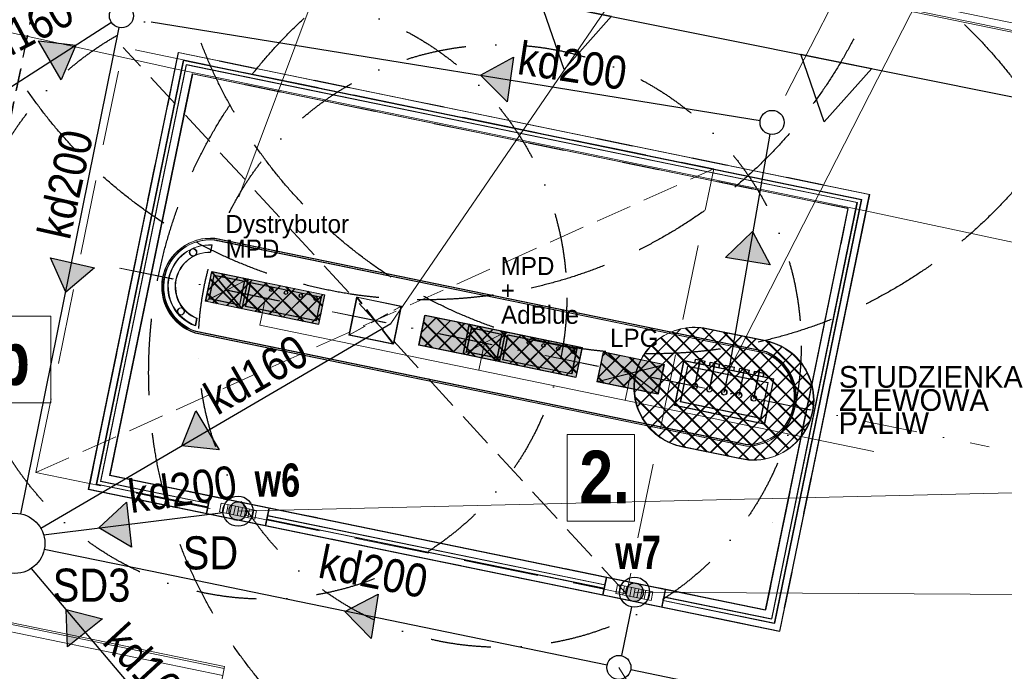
# Model space of a CAD drawing. Header units: millimetres. Extents: x 19047 to 276906, y -533553 to -451719.
# Tile 25 of 36: x 54949 to 71282, y -482709 to -471896. Entities that reach past the tile are written whole.
import ezdxf
from ezdxf.lldxf.tags import DXFTag

# ---------------------------------------------------------------- set-up
doc = ezdxf.new("R2010")
doc.units = ezdxf.units.MM
doc.header["$MEASUREMENT"] = 0
for name, pattern in [('DASHDOT', [1000, 500, -250, 0, -250]), ('DASHED', [19.05, 12.7, -6.35]), ('Krawędzie ukryte', [850, 600, -250]), ('Krawędzie ukryte drobniejsze', [425, 300, -125]), ('Krawędzie ukryte drobniejsze kopia', [562.5, 375, -187.5]), ('Kropki i Kreski', [1800, 900, -450, 0, -450]), ('Przerywana', [1850, 1250, -600]), ('Przerywana kopia-000', [1600, 600, -1000])]:
    doc.linetypes.add(name, pattern=pattern)
for name, color, linetype, lineweight in [('0_Nr_pióra__101', 7, 'Continuous', 5), ('0_Nr_pióra__16', 7, 'Continuous', 13), ('_e_elektryka_Nr_pióra__41', 7, 'Continuous', 15), ('ODLEGŁOŚCI BEZPIECZNE OD LPG', 1, 'DASHED', 30), ('ODLEGŁOŚCI BEZPIECZNE OD PALIW PŁYNNYCH', 30, 'DASHDOT', 30), ('PZT - strefy zagrożenia wybuchem_Nr_pióra__127', 6, 'Continuous', 5), ('PZT - strefy zagrożenia wybuchem_Nr_pióra__239', 6, 'Continuous', 13), ('PZT elementy dodatkowe_Nr_pióra__1', 7, 'Continuous', 13), ('PZT elementy dodatkowe_Nr_pióra__101', 7, 'Continuous', 5), ('PZT kanalizacja_Nr_pióra__19', 255, 'Continuous', 0), ('PZT kanalizacja_Nr_pióra__206', 7, 'Continuous', 30), ('PZT_Nr_pióra__1', 7, 'Continuous', 13), ('PZT_Nr_pióra__101', 7, 'Continuous', 5), ('PZT_Nr_pióra__18', 9, 'Continuous', 13), ('PZT_Nr_pióra__21', 7, 'Continuous', 25), ('PZT_Nr_pióra__41', 7, 'Continuous', 15), ('PZT_Nr_pióra__98', 154, 'Continuous', 13)]:
    doc.layers.add(name, color=color, linetype=linetype, lineweight=lineweight)
for name, color, linetype, lineweight, true_color in [('_e_elektryka_Nr_pióra__218', 7, 'Continuous', 15, 0xd90005), ('PZT_i_KD', 7, 'Continuous', 30, 0x136734), ('PZT_Nr_pióra__225', 7, 'Continuous', 13, 0x575757), ('PZT_Nr_pióra__226', 7, 'Continuous', 15, 0x575757), ('PZT_Nr_pióra__232', 7, 'Continuous', 13, 0x24a2ff), ('PZT_Nr_pióra__233', 7, 'Continuous', 13, 0x1717ff)]:
    doc.layers.add(name, color=color, linetype=linetype, lineweight=lineweight, true_color=true_color)
doc.layers.add('IS_Węzeł_sieci_kanalizacyjnej_-_opisy', color=7, linetype='Continuous')
doc.styles.add('GENERATED_STYLE_9', font='txt')
tags = doc.linetypes.add('SOLID', pattern=[10, 10, 0]).pattern_tags.tags
tags[6:7] = [DXFTag(74, 4), DXFTag(75, 0), DXFTag(340, '0'), DXFTag(46, 0.0), DXFTag(50, 0.0), DXFTag(44, 0.0), DXFTag(45, 0.0)]
tags[4:5] = [DXFTag(74, 4), DXFTag(75, 0), DXFTag(340, '0'), DXFTag(46, 0.0), DXFTag(50, 0.0), DXFTag(44, 0.0), DXFTag(45, 0.0)]
doc.linetypes.add('Strzałki kopia', pattern='A,0,[1,PAB PZT Rew_1 11_04_20251.Shx,S=15.873016,R=0,X=0,Y=0],-2500,0', length=2500)
pattern_1 = [(45, (21972.7, 217819.26), (-141.421356, 141.421356), []), (135, (21972.7, 217819.26), (141.421356, 141.421356), [])]
pattern_2 = [(45, (21982.28, 217823.63), (-141.421356, 141.421356), []), (135, (21982.28, 217823.63), (141.421356, 141.421356), [])]

# ---------------------------------------------------------------- blocks, each defined once
blk = doc.blocks.new('Etykieta_3', base_point=(42607, -698045))
at = {"layer": '0_Nr_pióra__101', "linetype": 'Continuous'}
for p, q in [((43167, -696601), (42047, -696601)), ((42047, -696601), (42047, -698043)), ((43167, -698043), (43167, -696601)), ((42047, -698043), (43167, -698043))]:
    blk.add_line(p, q, dxfattribs=at)
at = {"layer": '0_Nr_pióra__101', "insert": (43734, -696871), "char_height": 875, "attachment_point": 3, "style": 'GENERATED_STYLE_9'}
blk.add_mtext('\\A1;{\\pt0,101000;\\fArial Narrow|b1|i0|c238|p34;2. \\fArial Narrow|b1|i0|c238|p34;\\A1{\\H.66x;\\S^  ;}\\fArial Narrow|b1|i0|c238|p34;\\fArial Narrow|b1|i0|c238|p34;\\A1{\\H.66x;\\S^  ;}\\fArial Narrow|b1|i0|c238|p34;\\fArial Narrow|b1|i0|c238|p34;\\fArial Narrow|b1|i0|c238|p34;\\fArial Narrow|b1|i0|c238|p34;\\fArial Narrow|b1|i0|c238|p34;\\fArial Narrow|b1|i0|c238|p34;\\fArial Narrow|b1|i0|c238|p34;\\fArial Narrow|b1|i0|c238|p34;\\fArial Narrow|b1|i0|c238|p34;\\fArial Narrow|b1|i0|c238|p34;\\fArial Narrow|b1|i0|c238|p34;\\fArial Narrow|b1|i0|c238|p34;\\fArial Narrow|b1|i0|c238|p34;\\fArial Narrow|b1|i0|c238|p34;\\fArial Narrow|b1|i0|c238|p34;\\fArial Narrow|b1|i0|c238|p34;\\fArial Narrow|b1|i0|c238|p34;\\fArial Narrow|b1|i0|c238|p34;\\fArial Narrow|b1|i0|c238|p34;\\fArial Narrow|b1|i0|c238|p34;\\fArial Narrow|b1|i0|c238|p34;\\fArial Narrow|b1|i0|c238|p34;\\fArial Narrow|b1|i0|c238|p34;\\fArial Narrow|b1|i0|c238|p34;\\fArial Narrow|b1|i0|c238|p34;\\fArial Narrow|b1|i0|c238|p34;}', dxfattribs=at)
blk = doc.blocks.new('Etykieta_5', base_point=(39474, -684458))
at = {"layer": '0_Nr_pióra__101', "linetype": 'Continuous'}
for p, q in [((40034, -683014), (38914, -683014)), ((38914, -683014), (38914, -684455)), ((40034, -684455), (40034, -683014)), ((38914, -684455), (40034, -684455))]:
    blk.add_line(p, q, dxfattribs=at)
at = {"layer": '0_Nr_pióra__101', "insert": (40527, -683297), "char_height": 875, "attachment_point": 3, "style": 'GENERATED_STYLE_9'}
blk.add_mtext('\\A1;{\\pt0,101000;\\fArial Narrow|b1|i0|c238|p34;5. \\fArial Narrow|b1|i0|c238|p34;\\A1{\\H.66x;\\S^  ;}\\fArial Narrow|b1|i0|c238|p34;\\fArial Narrow|b1|i0|c238|p34;\\A1{\\H.66x;\\S^  ;}\\fArial Narrow|b1|i0|c238|p34;\\fArial Narrow|b1|i0|c238|p34;\\fArial Narrow|b1|i0|c238|p34;\\fArial Narrow|b1|i0|c238|p34;\\fArial Narrow|b1|i0|c238|p34;\\fArial Narrow|b1|i0|c238|p34;\\fArial Narrow|b1|i0|c238|p34;\\fArial Narrow|b1|i0|c238|p34;\\fArial Narrow|b1|i0|c238|p34;\\fArial Narrow|b1|i0|c238|p34;\\fArial Narrow|b1|i0|c238|p34;\\fArial Narrow|b1|i0|c238|p34;\\fArial Narrow|b1|i0|c238|p34;\\fArial Narrow|b1|i0|c238|p34;\\fArial Narrow|b1|i0|c238|p34;\\fArial Narrow|b1|i0|c238|p34;\\fArial Narrow|b1|i0|c238|p34;\\fArial Narrow|b1|i0|c238|p34;\\fArial Narrow|b1|i0|c238|p34;\\fArial Narrow|b1|i0|c238|p34;\\fArial Narrow|b1|i0|c238|p34;\\fArial Narrow|b1|i0|c238|p34;\\fArial Narrow|b1|i0|c238|p34;\\fArial Narrow|b1|i0|c238|p34;\\fArial Narrow|b1|i0|c238|p34;\\fArial Narrow|b1|i0|c238|p34;}', dxfattribs=at)
blk = doc.blocks.new('Etykieta_6', base_point=(42455, -685273))
at = {"layer": '0_Nr_pióra__101', "linetype": 'Continuous'}
for p, q in [((43015, -683829), (41895, -683829)), ((41895, -683829), (41895, -685270)), ((43015, -685270), (43015, -683829)), ((41895, -685270), (43015, -685270))]:
    blk.add_line(p, q, dxfattribs=at)
at = {"layer": '0_Nr_pióra__101', "insert": (43434, -684099), "char_height": 875, "attachment_point": 3, "style": 'GENERATED_STYLE_9'}
blk.add_mtext('\\A1;{\\pt0,101000;\\fArial Narrow|b1|i0|c238|p34;6. \\fArial Narrow|b1|i0|c238|p34;\\A1{\\H.66x;\\S^  ;}\\fArial Narrow|b1|i0|c238|p34;\\fArial Narrow|b1|i0|c238|p34;\\A1{\\H.66x;\\S^  ;}\\fArial Narrow|b1|i0|c238|p34;\\fArial Narrow|b1|i0|c238|p34;\\fArial Narrow|b1|i0|c238|p34;\\fArial Narrow|b1|i0|c238|p34;\\fArial Narrow|b1|i0|c238|p34;\\fArial Narrow|b1|i0|c238|p34;\\fArial Narrow|b1|i0|c238|p34;\\fArial Narrow|b1|i0|c238|p34;\\fArial Narrow|b1|i0|c238|p34;\\fArial Narrow|b1|i0|c238|p34;\\fArial Narrow|b1|i0|c238|p34;\\fArial Narrow|b1|i0|c238|p34;\\fArial Narrow|b1|i0|c238|p34;\\fArial Narrow|b1|i0|c238|p34;\\fArial Narrow|b1|i0|c238|p34;\\fArial Narrow|b1|i0|c238|p34;\\fArial Narrow|b1|i0|c238|p34;\\fArial Narrow|b1|i0|c238|p34;\\fArial Narrow|b1|i0|c238|p34;\\fArial Narrow|b1|i0|c238|p34;\\fArial Narrow|b1|i0|c238|p34;\\fArial Narrow|b1|i0|c238|p34;\\fArial Narrow|b1|i0|c238|p34;\\fArial Narrow|b1|i0|c238|p34;\\fArial Narrow|b1|i0|c238|p34;\\fArial Narrow|b1|i0|c238|p34;}', dxfattribs=at)
blk = doc.blocks.new('Etykieta_11', base_point=(32475, -696079))
at = {"layer": '0_Nr_pióra__101', "linetype": 'Continuous'}
for p, q in [((33484, -694636), (31467, -694636)), ((31467, -694636), (31467, -696077)), ((33484, -696077), (33484, -694636)), ((31467, -696077), (33484, -696077))]:
    blk.add_line(p, q, dxfattribs=at)
at = {"layer": '0_Nr_pióra__101', "insert": (32875, -694905), "char_height": 875, "attachment_point": 2, "style": 'GENERATED_STYLE_9'}
blk.add_mtext('\\A1;{\\pt0,101000;\\fArial Narrow|b1|i0|c238|p34;4.b  \\fArial Narrow|b1|i0|c238|p34;\\A1{\\H.66x;\\S^  ;}\\fArial Narrow|b1|i0|c238|p34;\\fArial Narrow|b1|i0|c238|p34;\\A1{\\H.66x;\\S^  ;}\\fArial Narrow|b1|i0|c238|p34;\\fArial Narrow|b1|i0|c238|p34;\\fArial Narrow|b1|i0|c238|p34;\\fArial Narrow|b1|i0|c238|p34;\\fArial Narrow|b1|i0|c238|p34;\\fArial Narrow|b1|i0|c238|p34;\\fArial Narrow|b1|i0|c238|p34;\\fArial Narrow|b1|i0|c238|p34;\\fArial Narrow|b1|i0|c238|p34;\\fArial Narrow|b1|i0|c238|p34;\\fArial Narrow|b1|i0|c238|p34;\\fArial Narrow|b1|i0|c238|p34;\\fArial Narrow|b1|i0|c238|p34;\\fArial Narrow|b1|i0|c238|p34;\\fArial Narrow|b1|i0|c238|p34;\\fArial Narrow|b1|i0|c238|p34;\\fArial Narrow|b1|i0|c238|p34;\\fArial Narrow|b1|i0|c238|p34;\\fArial Narrow|b1|i0|c238|p34;\\fArial Narrow|b1|i0|c238|p34;\\fArial Narrow|b1|i0|c238|p34;\\fArial Narrow|b1|i0|c238|p34;\\fArial Narrow|b1|i0|c238|p34;\\fArial Narrow|b1|i0|c238|p34;\\fArial Narrow|b1|i0|c238|p34;\\fArial Narrow|b1|i0|c238|p34;}', dxfattribs=at)

msp = doc.modelspace()

# ---------------------------------------------------------------- hatches: boundary and pattern name
at = {"layer": 'PZT - strefy zagrożenia wybuchem_Nr_pióra__127', "linetype": 'Continuous'}
h = msp.add_hatch(dxfattribs=at)
h.set_pattern_fill('Siatka_5x5_ukośna', color=256, scale=1000, style=0, pattern_type=2)
h.set_pattern_definition(pattern_1)
h.paths.add_polyline_path([(59903, -476954), (58028, -476568), (58129, -476079), (60004, -476464)])
h = msp.add_hatch(dxfattribs=at)
h.set_pattern_fill('Siatka_5x5_ukośna', color=256, scale=1000, style=0, pattern_type=2)
h.set_pattern_definition(pattern_1)
h.paths.add_polyline_path([(64173, -477831), (61566, -477295), (61667, -476805), (64273, -477341)])
h = msp.add_hatch(dxfattribs=at)
h.set_pattern_fill('Siatka_5x5_ukośna', color=256, scale=1000, style=0, pattern_type=2)
h.set_pattern_definition(pattern_1)
h.paths.add_polyline_path([(66338, -477025), (67316, -477226, -1.000229), (66914, -479185), (65935, -478984, -0.414214), (65157, -477803, -0.414214)])
h = msp.add_hatch(dxfattribs=at)
h.set_pattern_fill('Siatka_5x5_ukośna', color=256, scale=1000, style=0, pattern_type=2)
h.set_pattern_definition(pattern_1)
h.paths.add_polyline_path([(65533, -478110), (64524, -477903), (64625, -477413), (65634, -477620)])
at = {"layer": 'PZT - strefy zagrożenia wybuchem_Nr_pióra__239', "linetype": 'Continuous'}
h = msp.add_hatch(dxfattribs=at)
h.set_pattern_fill('Siatka_5x5_ukośna', color=256, style=0, pattern_type=2)
h.set_pattern_definition(pattern_2)
h.paths.add_polyline_path([(59913, -476949), (58038, -476564), (58138, -476074), (60013, -476459)])
h = msp.add_hatch(dxfattribs=at)
h.set_pattern_fill('Siatka_5x5_ukośna', color=256, style=0, pattern_type=2)
h.set_pattern_definition(pattern_2)
h.paths.add_polyline_path([(64182, -477826), (61576, -477291), (61676, -476801), (64283, -477337)])
h = msp.add_hatch(dxfattribs=at)
h.set_pattern_fill('Siatka_5x5_ukośna', color=256, style=0, pattern_type=2)
h.set_pattern_definition(pattern_2)
h.paths.add_polyline_path([(66347, -477020), (67326, -477221, -1.000229), (66924, -479180), (65945, -478979, -0.414214), (65167, -477799, -0.414214)])
h = msp.add_hatch(dxfattribs=at)
h.set_pattern_fill('Siatka_5x5_ukośna', color=256, style=0, pattern_type=2)
h.set_pattern_definition(pattern_2)
h.paths.add_polyline_path([(65543, -478106), (64534, -477898), (64634, -477409), (65643, -477616)])
at = {"layer": 'PZT kanalizacja_Nr_pióra__19', "linetype": 'Continuous', "lineweight": 0, "true_color": 0x3f3f3f}
for points in [[(58417, -480050, 1), (58717, -480050, 1)], [(64998, -481396, 1), (65298, -481396, 1)]]:
    msp.add_hatch(color=250, dxfattribs=at).paths.add_polyline_path(points)
at = {"layer": 'PZT_i_KD'}
for points in [[(55881, -472316), (55260, -472245), (55639, -472892)], [(62593, -472817), (63035, -473259), (63141, -472517)], [(67107, -475411), (66656, -475843), (67396, -475966)], [(55716, -476420), (56191, -476013), (55459, -475850)], [(57637, -478968), (58259, -479031), (57872, -478389)], [(56264, -480329), (56802, -480648), (56720, -479902)], [(60341, -481719), (60777, -482167), (60893, -481426)], [(55719, -481681), (55739, -482305), (56324, -481836)]]:
    msp.add_hatch(color=256, dxfattribs=at).paths.add_polyline_path(points)
at = {"layer": 'PZT_Nr_pióra__18', "linetype": 'Continuous', "lineweight": 0, "true_color": 0x606060, "transparency": 33554508}
for points in [[(60004, -476464), (58129, -476079), (58028, -476568), (59903, -476954)], [(60013, -476459), (58138, -476074), (58038, -476564), (59913, -476949)], [(62298, -477445), (61563, -477295), (61664, -476805), (62399, -476956)], [(62308, -477441), (61573, -477290), (61673, -476800), (62408, -476951)], [(64273, -477341), (62399, -476956), (62298, -477445), (64173, -477831)], [(64283, -477336), (62408, -476951), (62308, -477441), (64182, -477826)], [(65543, -478106), (64534, -477898), (64634, -477409), (65643, -477616)], [(65533, -478110), (64524, -477903), (64625, -477413), (65634, -477620)]]:
    msp.add_hatch(color=251, dxfattribs=at).paths.add_polyline_path(points)

# ---------------------------------------------------------------- linework, layer by layer
at = {"color": 1, "lineweight": 30}
for p, q in [((64634, -477409), (65543, -478106)), ((64534, -477898), (65643, -477616))]:
    msp.add_line(p, q, dxfattribs=at)
at = {"layer": '0_Nr_pióra__16', "linetype": 'Continuous'}
for p, q in [((58350, -479930), (58320, -480077)), ((58409, -479942), (58379, -480089)), ((58468, -479954), (58437, -480101)), ((58526, -479966), (58496, -480113)), ((58585, -479978), (58555, -480125)), ((58644, -479990), (58614, -480137)), ((58703, -480002), (58673, -480149)), ((58761, -480014), (58731, -480161)), ((58820, -480027), (58790, -480173)), ((64924, -481280), (64894, -481427)), ((64983, -481292), (64952, -481439)), ((65041, -481304), (65011, -481451)), ((65100, -481317), (65070, -481463)), ((65159, -481329), (65129, -481476)), ((65218, -481341), (65187, -481488)), ((65276, -481353), (65246, -481500)), ((65335, -481365), (65305, -481512)), ((65394, -481377), (65364, -481524))]:
    msp.add_line(p, q, dxfattribs=at)
at = {"layer": '0_Nr_pióra__16', "linetype": 'Continuous', "flags": 128}
for points in [[(58261, -480065), (58849, -480186), (58879, -480039), (58291, -479918)], [(64835, -481415), (65423, -481536), (65453, -481389), (64865, -481268)]]:
    msp.add_lwpolyline(points, close=True, dxfattribs=at)
at = {"layer": '_e_elektryka_Nr_pióra__218', "linetype": 'Continuous'}
msp.add_line((67433, -480244), (67432, -480244), dxfattribs=at)
at = {"layer": '_e_elektryka_Nr_pióra__41', "linetype": 'Continuous'}
msp.add_line((67442, -480240), (67442, -480240), dxfattribs=at)
at = {"layer": '_e_elektryka_Nr_pióra__41', "linetype": 'Continuous', "flags": 128}
for points in [[(69117, -479060), (58930, -476967), (59024, -476511)], [(62660, -477258), (62566, -477714)], [(65088, -477756), (64995, -478213)]]:
    msp.add_lwpolyline(points, dxfattribs=at)
at = {"layer": 'IS_Węzeł_sieci_kanalizacyjnej_-_opisy', "linetype": 'SOLID', "lineweight": 20, "ltscale": 10}
for p, q in [((66069, -454851), (58582, -474835)), ((74169, -457811), (61107, -476938)), ((74710, -459400), (67653, -473153)), ((74443, -462557), (66718, -477704)), ((92308, -479255), (58568, -480051)), ((91937, -481544), (65149, -481396)), ((67099, -486179), (64889, -482645))]:
    msp.add_line(p, q, dxfattribs=at)
at = {"layer": 'ODLEGŁOŚCI BEZPIECZNE OD LPG', "ltscale": 100}
for centre in [(61672, -468544), (65439, -469440), (65088, -477756)]:
    msp.add_circle(centre, 8000, dxfattribs=at)
at = {"layer": 'ODLEGŁOŚCI BEZPIECZNE OD PALIW PŁYNNYCH', "ltscale": 2}
for centre in [(59024, -476511), (62912, -477310)]:
    msp.add_circle(centre, 5000, dxfattribs=at)
at = {"layer": 'PZT - strefy zagrożenia wybuchem_Nr_pióra__127', "linetype": 'Continuous', "flags": 128}
msp.add_lwpolyline([(66338, -477025), (67316, -477226, -1.000229), (66914, -479185), (65935, -478984, -0.414214), (65157, -477803, -0.414214)], format="xyb", close=True, dxfattribs=at)
at = {"layer": 'PZT - strefy zagrożenia wybuchem_Nr_pióra__239', "linetype": 'Continuous', "flags": 128}
msp.add_lwpolyline([(66347, -477020), (67326, -477221, -1.000229), (66924, -479180), (65945, -478979, -0.414214), (65167, -477799, -0.414214)], format="xyb", close=True, dxfattribs=at)
at = {"layer": 'PZT elementy dodatkowe_Nr_pióra__1', "linetype": 'Krawędzie ukryte drobniejsze kopia', "flags": 128}
msp.add_lwpolyline([(53302, -480790), (55309, -471018), (52811, -470505), (50804, -480277)], close=True, dxfattribs=at)
at = {"layer": 'PZT elementy dodatkowe_Nr_pióra__101', "linetype": 'Krawędzie ukryte drobniejsze kopia', "flags": 128}
msp.add_lwpolyline([(53311, -480785), (55381, -470708), (52883, -470195), (50813, -480272)], close=True, dxfattribs=at)
at = {"layer": 'PZT kanalizacja_Nr_pióra__206', "linetype": 'Continuous', "flags": 128}
for points in [[(58417, -480050, 1), (58717, -480050, 1)], [(64998, -481396, 1), (65298, -481396, 1)]]:
    msp.add_lwpolyline(points, format="xyb", close=True, dxfattribs=at)
at = {"layer": 'PZT_i_KD'}
for p, q in [((54132, -473438), (56469, -471939)), ((57127, -471932), (67232, -473568)), ((54967, -480095), (56598, -472027)), ((66717, -477704), (67395, -473797)), ((55299, -480335), (61107, -476938)), ((58322, -480081), (55346, -480447)), ((57121, -481049), (55356, -480687)), ((57387, -483653), (55144, -481001)), ((64693, -482605), (57121, -481049)), ((65095, -481640), (64929, -482449)), ((76738, -485079), (65084, -482685))]:
    msp.add_line(p, q, dxfattribs=at)
for points in [[(55260, -472245), (55881, -472316), (55639, -472892), (55260, -472245)], [(63035, -473259), (62593, -472817), (63141, -472517), (63035, -473259)], [(66656, -475843), (67107, -475411), (67396, -475966), (66656, -475843)], [(56191, -476013), (55716, -476420), (55459, -475850), (56191, -476013)], [(58259, -479031), (57637, -478968), (57872, -478389), (58259, -479031)], [(56802, -480648), (56264, -480329), (56720, -479902), (56802, -480648)], [(60777, -482167), (60341, -481719), (60893, -481426), (60777, -482167)], [(55739, -482305), (55719, -481681), (56324, -481836), (55739, -482305)]]:
    msp.add_lwpolyline(points, dxfattribs=at)
for centre, radius in [((56637, -471831), 200), ((67429, -473600), 200), ((58570, -480052), 250), ((54866, -480585), 500), ((65148, -481396), 250), ((64888, -482645), 200)]:
    msp.add_circle(centre, radius, dxfattribs=at)
at = {"layer": 'PZT_Nr_pióra__1', "linetype": 'Krawędzie ukryte'}
for p, q in [((65014, -481423), (56667, -472358)), ((55218, -479411), (66462, -474371))]:
    msp.add_line(p, q, dxfattribs=at)
at = {"layer": 'PZT_Nr_pióra__1', "linetype": 'Continuous'}
for p, q in [((58631, -476692), (58129, -476079)), ((58641, -476688), (58138, -476074)), ((58732, -476203), (58028, -476568)), ((58742, -476198), (58038, -476564)), ((58631, -476692), (58732, -476203)), ((58641, -476688), (58742, -476198)), ((63002, -477080), (62298, -477445)), ((63011, -477075), (62308, -477441)), ((62901, -477569), (62399, -476956)), ((62911, -477565), (62408, -476951)), ((62901, -477569), (63002, -477080)), ((62911, -477565), (63011, -477075)), ((66142, -477980), (66237, -477514)), ((66151, -477976), (66247, -477510)), ((66386, -478030), (66482, -477565)), ((66396, -478026), (66492, -477560)), ((66631, -478081), (66727, -477615)), ((66641, -478076), (66736, -477611)), ((66876, -478131), (66972, -477665)), ((66886, -478126), (66981, -477661)), ((67120, -478181), (67216, -477716)), ((67130, -478177), (67225, -477711))]:
    msp.add_line(p, q, dxfattribs=at)
at = {"layer": 'PZT_Nr_pióra__1', "linetype": 'Continuous', "flags": 128}
for points in [[(74238, -472531), (69634, -471584), (64072, -470441)], [(74208, -472678), (69604, -471731), (64042, -470587)], [(74214, -472649), (69610, -471702), (64048, -470558)]]:
    msp.add_lwpolyline(points, dxfattribs=at)
at = {"layer": 'PZT_Nr_pióra__1', "linetype": 'Przerywana', "flags": 128}
msp.add_lwpolyline([(55218, -479411), (56667, -472358), (66462, -474371), (65014, -481423)], close=True, dxfattribs=at)
at = {"layer": 'PZT_Nr_pióra__1', "linetype": 'Continuous', "flags": 128}
for points in [[(57884, -476855), (57860, -476976, -0.86451), (58135, -475636), (58110, -475759, 0.838036)], [(57894, -476851), (57869, -476971, -0.86451), (58144, -475632), (58119, -475754, 0.838036)]]:
    msp.add_lwpolyline(points, format="xyb", close=True, dxfattribs=at)
for points in [[(60004, -476464), (58129, -476079), (58028, -476568), (59903, -476954)], [(60013, -476459), (58138, -476074), (58038, -476564), (59913, -476949)], [(58087, -476530), (58168, -476138), (58673, -476242), (58593, -476633)], [(58097, -476525), (58177, -476133), (58683, -476237), (58602, -476629)], [(59945, -476503), (59864, -476895), (58691, -476654), (58771, -476262)], [(59954, -476498), (59874, -476890), (58700, -476649), (58781, -476257)], [(62298, -477445), (61563, -477295), (61664, -476805), (62399, -476956)], [(62308, -477441), (61573, -477290), (61673, -476800), (62408, -476951)], [(64273, -477341), (62399, -476956), (62298, -477445), (64173, -477831)], [(64283, -477336), (62408, -476951), (62308, -477441), (64182, -477826)], [(62357, -477407), (62438, -477015), (62943, -477119), (62862, -477510)], [(62367, -477402), (62447, -477010), (62952, -477114), (62872, -477506)], [(64187, -477364), (64102, -477775), (62956, -477540), (63041, -477129)], [(64197, -477360), (64112, -477771), (62966, -477536), (63051, -477124)], [(65543, -478106), (64534, -477898), (64634, -477409), (65643, -477616)], [(65533, -478110), (64524, -477903), (64625, -477413), (65634, -477620)], [(67451, -477861), (67298, -478605), (65809, -478300), (65962, -477555)], [(67461, -477857), (67308, -478601), (65819, -478295), (65972, -477551)], [(66140, -477592), (66152, -477533), (66309, -477565), (66297, -477624)], [(66150, -477587), (66162, -477529), (66318, -477561), (66306, -477619)], [(67357, -477923), (67236, -478511), (65904, -478237), (66025, -477650)], [(67366, -477919), (67246, -478507), (65914, -478233), (66034, -477645)], [(66385, -477642), (66397, -477583), (66554, -477615), (66542, -477674)], [(66395, -477638), (66407, -477579), (66563, -477611), (66551, -477670)], [(66630, -477692), (66642, -477633), (66799, -477666), (66787, -477724)], [(66639, -477688), (66652, -477629), (66808, -477661), (66796, -477720)], [(66875, -477743), (66887, -477684), (67044, -477716), (67031, -477775)], [(66884, -477738), (66896, -477679), (67053, -477712), (67041, -477770)], [(67120, -477793), (67132, -477734), (67288, -477766), (67276, -477825)], [(67129, -477789), (67141, -477730), (67298, -477762), (67286, -477821)]]:
    msp.add_lwpolyline(points, close=True, dxfattribs=at)
at = {"layer": 'PZT_Nr_pióra__1', "linetype": 'Continuous'}
for centre, radius in [((57821, -475759), 58.5), ((57831, -475754), 58.5), ((59119, -476376), 29.6), ((59128, -476372), 29.6), ((59362, -476426), 29.6), ((59372, -476422), 29.6), ((59607, -476477), 29.6), ((59617, -476472), 29.6), ((59852, -476527), 29.6), ((59861, -476523), 29.6), ((57620, -476738), 58.5), ((57629, -476734), 58.5), ((63388, -477253), 29.6), ((63398, -477249), 29.6), ((63632, -477304), 29.6), ((63642, -477299), 29.6), ((63877, -477354), 29.6), ((63886, -477349), 29.6), ((64122, -477404), 29.6), ((64131, -477400), 29.6), ((66142, -477980), 45), ((66151, -477976), 45), ((66386, -478030), 45), ((66396, -478026), 45), ((66631, -478081), 45), ((66641, -478076), 45), ((66876, -478131), 45), ((66886, -478126), 45), ((67120, -478181), 45), ((67130, -478177), 45)]:
    msp.add_circle(centre, radius, dxfattribs=at)
at = {"layer": 'PZT_Nr_pióra__101', "linetype": 'Kropki i Kreski'}
for p, q in [((56607, -476021), (71032, -478984)), ((56617, -476017), (68456, -478449))]:
    msp.add_line(p, q, dxfattribs=at)
at = {"layer": 'PZT_Nr_pióra__101', "linetype": 'Continuous', "flags": 128}
for points in [[(67329, -477407), (58178, -475527, 0.890016), (57858, -477095), (67007, -478975, 0.811826)], [(67339, -477403), (58187, -475523, 0.890016), (57867, -477091), (67017, -478970, 0.811826)], [(67322, -477431), (58174, -475552, 0.88836), (57864, -477071), (67010, -478950, 0.809133)], [(67331, -477427), (58184, -475548, 0.88836), (57874, -477066), (67019, -478945, 0.809133)]]:
    msp.add_lwpolyline(points, format="xyb", close=True, dxfattribs=at)
msp.add_lwpolyline([(40435, -478950), (40288, -478920), (39252, -483965), (52867, -486762), (53752, -482547), (53752, -482547, -0.414333), (54559, -482005), (58316, -482778), (58286, -482925), (60245, -483328), (60275, -483181), (70526, -485291, -0.348517), (70981, -486052), (69132, -495054), (69279, -495084)], format="xyb", dxfattribs=at)
for points in [[(54595, -481890), (58340, -482660)], [(54601, -481860), (58346, -482631), (58316, -482778)]]:
    msp.add_lwpolyline(points, dxfattribs=at)
at = {"layer": 'PZT_Nr_pióra__21', "linetype": 'Continuous', "flags": 128}
msp.add_lwpolyline([(32199, -465310), (96557, -478213)], dxfattribs=at)
for points in [[(64768, -471840), (63978, -472724), (63591, -471604)], [(69082, -472705), (68293, -473589), (67905, -472469)]]:
    msp.add_lwpolyline(points, close=True, dxfattribs=at)
at = {"layer": 'PZT_Nr_pióra__225', "linetype": 'Continuous', "flags": 128}
for points in [[(69039, -474798), (67550, -482046), (56086, -479692), (57575, -472443)], [(69049, -474794), (67559, -482042), (56096, -479687), (57585, -472439)]]:
    msp.add_lwpolyline(points, close=True, dxfattribs=at)
for points in [[(67007, -478975), (57858, -477095, -0.890016), (58178, -475527), (67329, -477407, -0.811826)], [(67017, -478970), (57867, -477091, -0.890016), (58187, -475523), (67339, -477403, -0.811826)]]:
    msp.add_lwpolyline(points, format="xyb", close=True, dxfattribs=at)
at = {"layer": 'PZT_Nr_pióra__226', "linetype": 'Continuous', "flags": 128}
for points in [[(67316, -481692), (68685, -475031), (57809, -472797), (56440, -479458)], [(67326, -481688), (68694, -475027), (57818, -472793), (56450, -479454)]]:
    msp.add_lwpolyline(points, close=True, dxfattribs=at)
at = {"layer": 'PZT_Nr_pióra__232', "linetype": 'Continuous'}
for p, q in [((58077, -479926), (58103, -479800)), ((58086, -479922), (58112, -479795)), ((58042, -480093), (58077, -479926)), ((58052, -480089), (58086, -479922)), ((59022, -480295), (59082, -480001)), ((59031, -480290), (59092, -479996))]:
    msp.add_line(p, q, dxfattribs=at)
at = {"layer": 'PZT_Nr_pióra__232', "linetype": 'Przerywana kopia-000', "flags": 128}
for points in [[(69039, -474798), (67550, -482046), (56086, -479692), (57575, -472443)], [(69049, -474794), (67559, -482042), (56096, -479687), (57585, -472439)], [(68685, -475031), (67316, -481692), (56440, -479458), (57809, -472797)], [(68694, -475027), (67326, -481688), (56450, -479454), (57818, -472793)]]:
    msp.add_lwpolyline(points, close=True, dxfattribs=at)
at = {"layer": 'PZT_Nr_pióra__232', "linetype": 'Continuous', "flags": 128}
for points in [[(65618, -481536), (67464, -481916), (68908, -474884), (57661, -472574), (56217, -479605), (58065, -479985)], [(65628, -481532), (67473, -481911), (68918, -474880), (57671, -472569), (56227, -479601), (58074, -479980)], [(65630, -481478), (67417, -481845), (68837, -474931), (57708, -472645), (56288, -479559), (58077, -479926)], [(65640, -481473), (67426, -481840), (68847, -474927), (57718, -472640), (56297, -479554), (58086, -479922)], [(59044, -480186), (64638, -481335)], [(59054, -480182), (64648, -481331)], [(59056, -480127), (64650, -481276)], [(59066, -480123), (64660, -481272)], [(64676, -481150), (64616, -481444)], [(64686, -481146), (64626, -481439)]]:
    msp.add_lwpolyline(points, dxfattribs=at)
at = {"layer": 'PZT_Nr_pióra__232', "linetype": 'DASHED', "flags": 128}
for points in [[(65656, -481351), (65596, -481645)], [(65666, -481347), (65605, -481641)]]:
    msp.add_lwpolyline(points, dxfattribs=at)
at = {"layer": 'PZT_Nr_pióra__41', "linetype": 'Krawędzie ukryte drobniejsze'}
for p, q in [((61143, -477280), (60537, -476502)), ((61153, -477276), (60547, -476498)), ((60409, -477129), (61272, -476653)), ((60418, -477125), (61282, -476649))]:
    msp.add_line(p, q, dxfattribs=at)
at = {"layer": 'PZT_Nr_pióra__41', "linetype": 'Continuous', "flags": 128}
for points in [[(60409, -477129), (61143, -477280), (61272, -476653), (60537, -476502)], [(60418, -477125), (61153, -477276), (61282, -476649), (60547, -476498)]]:
    msp.add_lwpolyline(points, close=True, dxfattribs=at)
at = {"layer": 'PZT_Nr_pióra__98', "linetype": 'Strzałki kopia', "flags": 128}
msp.add_lwpolyline([(46474, -460013), (46211, -463378, 0.30118), (52680, -471644), (57523, -472712), (68980, -475066), (71929, -475697, 0.236603), (84086, -470832), (86438, -468025)], format="xyb", dxfattribs=at)

# ---------------------------------------------------------------- block references
at = {"linetype": 'Continuous'}
for name, p in [('Etykieta_5', (61456, -466634)), ('Etykieta_6', (64437, -467449)), ('Etykieta_11', (54458, -478256)), ('Etykieta_3', (64589, -480221))]:
    msp.add_blockref(name, p, dxfattribs=at)

# ---------------------------------------------------------------- texts
at = {"layer": 'PZT_i_KD', "color": 7, "linetype": 'Continuous', "char_height": 550, "attachment_point": 8, "style": 'GENERATED_STYLE_9'}
for s, insert, rotation in [('\\A1;{\\W0.9;kd160}', (55108, -472350), 27.8579), ('\\A1;{\\W0.9;kd200}', (64076, -472938), 351.3998), ('\\A1;{\\W0.9;kd200}', (55983, -474689), 77.3667), ('\\A1;{\\W0.9;kd160}', (59010, -478028), 29.8826), ('\\A1;{\\W0.9;kd200}', (57687, -479966), 8.0812), ('\\A1;{\\W0.9;kd200}', (60761, -481331), 348.7619), ('\\A1;{\\W0.9;kd160}', (56906, -482905), 312.596)]:
    msp.add_mtext(s, dxfattribs=dict(at, insert=insert, rotation=rotation))
for s, insert in [('\\A1;{\\W0.900000x;\\fArial Narrow|b1|i0|c238|p34;w6}', (59223, -479818)), ('\\A1;{\\W0.9;SD}', (58113, -481026)), ('\\A1;{\\W0.900000x;\\fArial Narrow|b1|i0|c238|p34;w7}', (65207, -481010)), ('\\A1;{\\W0.9;SD3}', (56141, -481562))]:
    msp.add_mtext(s, dxfattribs=dict(at, insert=insert))
at = {"layer": 'PZT_Nr_pióra__233', "linetype": 'Continuous'}
for s, height, p in [('Dystrybutor', 300, (58361, -475436)), ('MPD', 300, (58364, -475844)), ('MPD', 300, (62927, -476134)), ('+', 300, (62930, -476538)), ('AdBlue', 300, (62933, -476942)), ('LPG', 300, (64743, -477325)), ('STUDZIENKA', 360, (68538, -478003)), ('ZLEWOWA', 360, (68538, -478387)), ('PALIW', 360, (68535, -478770))]:
    msp.add_text(s, height=height, dxfattribs=at).set_placement(p)

doc.saveas('drawing.dxf')
